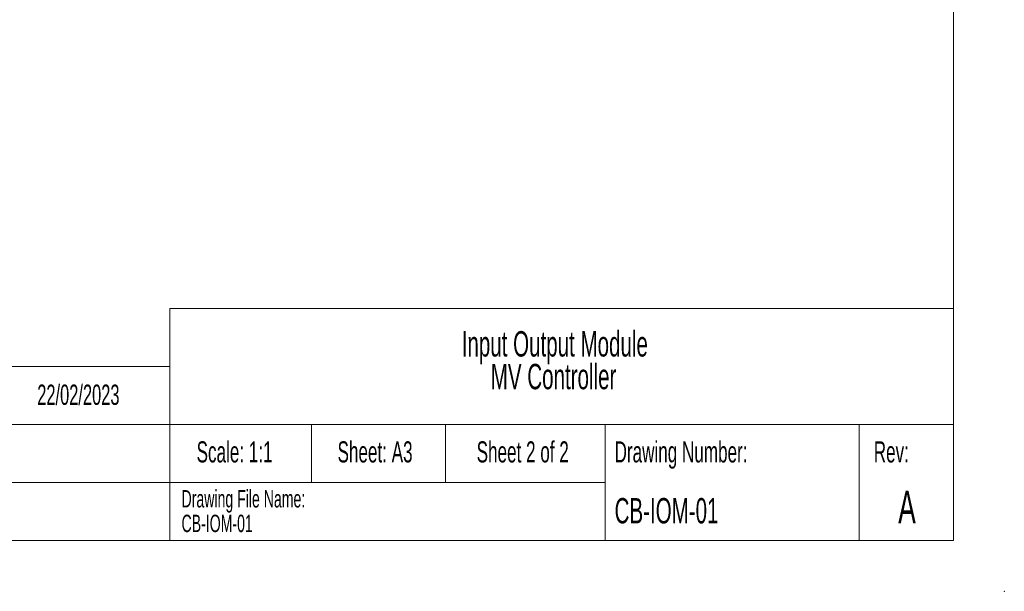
# Paper-space layout 'Sheet2' of a CAD drawing. Header units: millimetres. Extents: x 0 to 420, y 0 to 297.
# Tile 13 of 24: x 284 to 420, y 0 to 79. Entities that reach past the tile are written whole.
import ezdxf

# ---------------------------------------------------------------- set-up
doc = ezdxf.new("R2010")
doc.units = ezdxf.units.MM
doc.header["$PDSIZE"] = -1
doc.styles.add('SLDTEXTSTYLE0', font='TXT', dxfattribs={"width": 0.605})

# ---------------------------------------------------------------- blocks, each defined once
blk = doc.blocks.new('SW_NOTE_0_2')
at = {"color": 0, "linetype": 'Continuous', "lineweight": 0, "char_height": 3.5, "attachment_point": 2, "style": 'SLDTEXTSTYLE0'}
for s, insert in [('Input Output Module', (17.72, 4.51)), ('MV Controller', (17.55, 0))]:
    blk.add_mtext(s, dxfattribs=dict(at, insert=insert))
blk = doc.blocks.new('SW_NOTE_0_3')
at = {"color": 0, "linetype": 'Continuous', "lineweight": 0, "char_height": 2.4, "attachment_point": 1, "style": 'SLDTEXTSTYLE0'}
for s, insert in [('Drawing File Name:', (0, 3.09)), ('CB-IOM-01', (0, -0.31))]:
    blk.add_mtext(s, dxfattribs=dict(at, insert=insert))

psp = doc.layouts.new('Sheet2')

# ---------------------------------------------------------------- linework, layer by layer
at = {"color": 7, "linetype": 'Continuous', "lineweight": 18}
for p, q in [((413, 290), (413, 7)), ((305, 39), (413, 39)), ((305, 39), (305, 7)), ((245, 31), (305, 31)), ((245, 23), (413, 23)), ((324.5, 23), (324.5, 15)), ((343, 23), (343, 15)), ((365, 15), (365, 23)), ((400, 15), (400, 23)), ((245, 15), (365, 15)), ((365, 15), (365, 7)), ((400, 15), (400, 7)), ((7, 7), (413, 7))]:
    psp.add_line(p, q, dxfattribs=at)
at = {"color": 7, "linetype": 'Continuous', "lineweight": 0}
psp.add_point((420, 0), dxfattribs=at)

# ---------------------------------------------------------------- block references
for name, p in [('SW_NOTE_0_2', (340.33, 31.38)), ('SW_NOTE_0_3', (306.61, 10.88))]:
    psp.add_blockref(name, p, dxfattribs=at)

# ---------------------------------------------------------------- texts
at = {"color": 7, "linetype": 'Continuous', "lineweight": 0, "style": 'SLDTEXTSTYLE0'}
for s, insert, char_height, attachment_point in [('22/02/2023', (286.72, 28.52), 2.8, 1), ('Scale: 1:1', (313.92, 20.69), 2.91, 2), ('Sheet: A3', (333.28, 20.69), 2.91, 2), ('Sheet 2 of 2', (353.63, 20.69), 2.9104, 2), ('Drawing Number:', (366.29, 20.69), 2.9104, 1), ('Rev:', (404.43, 20.69), 2.91, 2), ('A', (406.59, 13.87), 4.5, 2), ('CB-IOM-01', (366.29, 12.87), 3.5, 1)]:
    psp.add_mtext(s, dxfattribs=dict(at, insert=insert, char_height=char_height, attachment_point=attachment_point))

doc.saveas('drawing.dxf')
